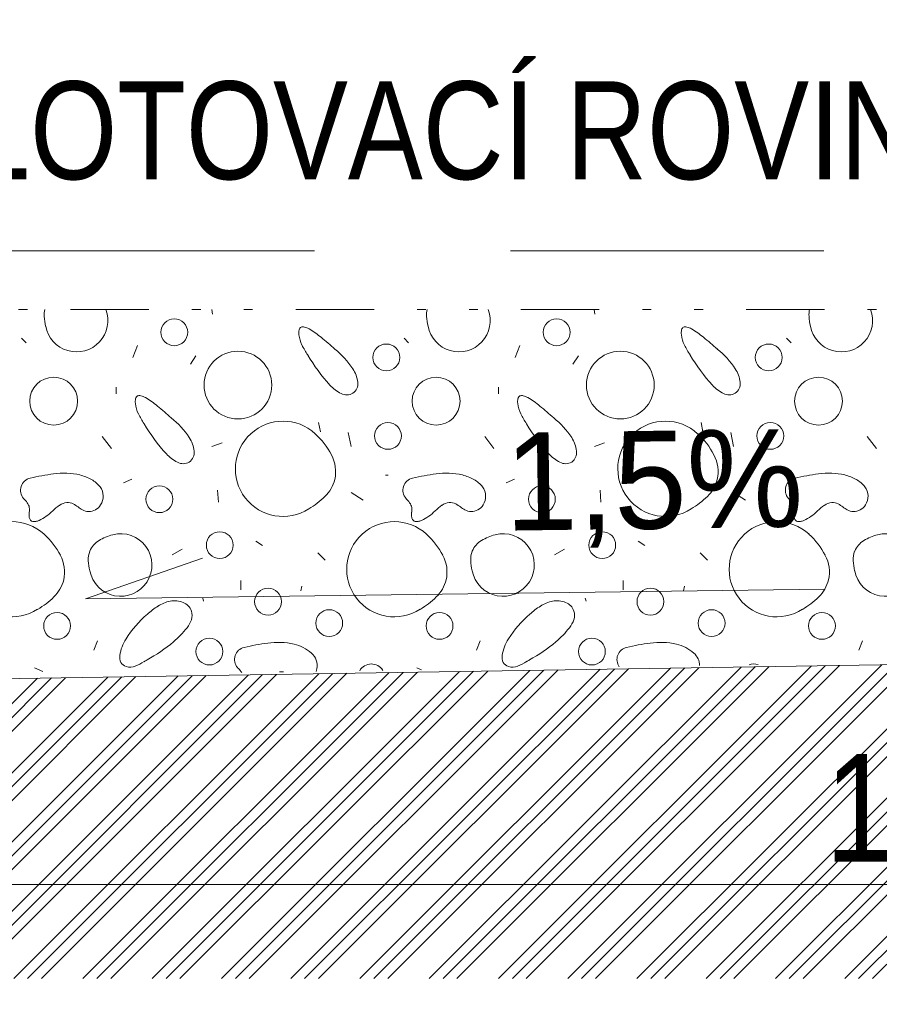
# Model space of a CAD drawing. Header units: millimetres. Extents: x -479461597 to -478645968, y -1101060132 to -1100898045.
# Tile 129 of 145: x -478683611 to -478681416, y -1101048425 to -1101045910. Entities that reach past the tile are written whole.
import ezdxf
from ezdxf.enums import TextEntityAlignment as Align

# ---------------------------------------------------------------- set-up
doc = ezdxf.new("R2010")
doc.units = ezdxf.units.MM
doc.header["$MEASUREMENT"] = 0
for name, pattern in [('Wipeout_Contour', [1000, 0, -1000]), ('Čerchovaná se dvěma tečkami', [575, 200, -110, 22.5, -110, 22.5, -110]), ('Čárkovaná L', [1300, 800, -500])]:
    doc.linetypes.add(name, pattern=pattern)
for name, color, linetype, lineweight, true_color in [('2D prvky - značky_Pero_č.__4', 7, 'Continuous', 13, 0x1a4f6e), ('Bourané_2D prvky - vyplně_Pero_č.__40', 7, 'Continuous', 13, 0xc9ca94), ('Bourané_Konstrukce - základy výkop_Pero_č.__109', 7, 'Continuous', 13, 0x6da3d7), ('Bourané_Kóty - SP_Pero_č.__25', 7, 'Continuous', 13, 0x1a4f6e), ('Bourané_Kóty - SP_Pero_č.__45', 7, 'Continuous', 13, 0x1a4f6e), ('Bourané_Kóty - SP_Pero_č.__85', 7, 'Continuous', 13, 0x1a4f6e), ('Kóty - SP_Pero_č.__25', 7, 'Continuous', 13, 0x1a4f6e), ('Kóty - SP_Pero_č.__45', 7, 'Continuous', 13, 0x1a4f6e), ('Kóty - SP_Pero_č.__85', 7, 'Continuous', 13, 0x1a4f6e), ('Situace - terén HTU_Pero_č.__186', 7, 'Continuous', 20, 0x7b0011)]:
    doc.layers.add(name, color=color, linetype=linetype, lineweight=lineweight, true_color=true_color)
doc.layers.add('Anotace - SP_Pero_č.__2', color=7, linetype='Continuous', lineweight=20)
doc.layers.add('Konstrukce - základy podsyp_Pero_č.__96', color=124, linetype='Continuous', lineweight=13)
for name, color, linetype in [('Bourané_2D prvky - vyplně', 7, 'Continuous'), ('Bourané_Kóty - SP', 7, 'Continuous'), ('Kóty - SP', 7, 'Continuous')]:
    doc.layers.add(name, color=color, linetype=linetype)
doc.styles.add('GENERATED_STYLE_5', font='txt')
doc.styles.add('GENERATED_STYLE_6', font='txt')
doc.dimstyles.new('GENERATED_STYLE__1', dxfattribs={"dimtxt": 275, "dimasz": 228, "dimexe": 0.18, "dimexo": 400, "dimgap": 0.09, "dimtad": 1, "dimtih": 1, "dimtoh": 1, "dimdec": 0, "dimzin": 0, "dimdsep": 46, "dimtxsty": 'GENERATED_STYLE_5', "dimblk": 'ARROWHEAD_6', "dimblk1": 'ARROWHEAD_6', "dimblk2": 'ARROWHEAD_6', "dimcen": 0.09, "dimclrd": 256, "dimclre": 256, "dimclrt": 256, "dimazin": 0, "dimtfac": 1, "dimtdec": 4, "dimtmove": 0, "dimatfit": 3, "dimfxl": 1, "dimtolj": 1, "dimtzin": 0, "dimarcsym": 0})
doc.dimstyles.new('GENERATED_STYLE__6', dxfattribs={"dimtxt": 275, "dimasz": 261.25, "dimexe": 0.18, "dimexo": 400, "dimgap": 0.09, "dimtad": 1, "dimtih": 1, "dimtoh": 1, "dimdec": 0, "dimzin": 0, "dimdsep": 46, "dimtxsty": 'GENERATED_STYLE_5', "dimblk": 'ARROWHEAD_6', "dimblk1": 'ARROWHEAD_6', "dimblk2": 'ARROWHEAD_6', "dimcen": 0.09, "dimclrd": 256, "dimclre": 256, "dimclrt": 256, "dimazin": 0, "dimtfac": 1, "dimtdec": 4, "dimtmove": 0, "dimatfit": 3, "dimfxl": 1, "dimtolj": 1, "dimtzin": 0, "dimarcsym": 0})

# ---------------------------------------------------------------- blocks, each defined once
blk = doc.blocks.new('*X179', base_point=(-478662657.7, -1101046200.7))
at = {"layer": 'Bourané_2D prvky - vyplně_Pero_č.__40', "color": 9, "linetype": 'Continuous', "lineweight": 13, "true_color": 0xc9ca94}
for p, q in [((-478683118.7, -1101046662.5), (-478683120.1, -1101046650.7)), ((-478682142.3, -1101046662.5), (-478682143.8, -1101046650.7)), ((-478683605.8, -1101046723.3), (-478683593.9, -1101046735.2)), ((-478683309.7, -1101046742.3), (-478683321.5, -1101046773.1)), ((-478682629.4, -1101046723.3), (-478682617.6, -1101046735.2)), ((-478682333.4, -1101046742.3), (-478682345.2, -1101046773.1)), ((-478681653.1, -1101046723.3), (-478681641.3, -1101046735.2)), ((-478683174.7, -1101046789.6), (-478683160.5, -1101046768.3)), ((-478682198.4, -1101046789.6), (-478682184.1, -1101046768.3)), ((-478683364.2, -1101046848.9), (-478683364.2, -1101046865.4)), ((-478682387.8, -1101046848.9), (-478682387.8, -1101046865.4)), ((-478682847.3, -1101046938.9), (-478682842.6, -1101046962.6)), ((-478681871, -1101046938.9), (-478681866.3, -1101046962.6)), ((-478682771.6, -1101046964.9), (-478682764.4, -1101047000.4)), ((-478681795.2, -1101046964.9), (-478681788.1, -1101047000.4)), ((-478683376, -1101047005.2), (-478683399.7, -1101046974.4)), ((-478683093.7, -1101046991), (-478683119.7, -1101047000.4)), ((-478682399.7, -1101047005.2), (-478682423.4, -1101046974.4)), ((-478682117.4, -1101046991), (-478682143.4, -1101047000.4)), ((-478681423.4, -1101047005.2), (-478681447, -1101046974.4)), ((-478683345.2, -1101047092.8), (-478683323.9, -1101047083.4)), ((-478682676.8, -1101047073.9), (-478682669.7, -1101047073.9)), ((-478682368.9, -1101047092.8), (-478682347.6, -1101047083.4)), ((-478681700.5, -1101047073.9), (-478681693.4, -1101047073.9)), ((-478683105.3, -1101047111.5), (-478683102.9, -1101047142.3)), ((-478682764.7, -1101047118.2), (-478682734, -1101047137.2)), ((-478682129, -1101047111.5), (-478682126.6, -1101047142.3)), ((-478681788.4, -1101047118.2), (-478681757.6, -1101047137.2)), ((-478683007.7, -1101047242.5), (-478682991, -1101047253.3)), ((-478682031.4, -1101047242.5), (-478682014.7, -1101047253.3)), ((-478683195.6, -1101047262.9), (-478683221.6, -1101047277.1)), ((-478682849.7, -1101047272), (-478682830.8, -1101047290.9)), ((-478682219.3, -1101047262.9), (-478682245.3, -1101047277.1)), ((-478681873.4, -1101047272), (-478681854.4, -1101047290.9)), ((-478683046.3, -1101047366.7), (-478683046.3, -1101047343)), ((-478682070, -1101047366.7), (-478682070, -1101047343)), ((-478682892.4, -1101047369.1), (-478682890, -1101047357.2)), ((-478681916, -1101047369.1), (-478681913.7, -1101047357.2)), ((-478683141.1, -1101047395.1), (-478683143.4, -1101047388)), ((-478682164.7, -1101047395.1), (-478682167.1, -1101047388)), ((-478683411.5, -1101047497), (-478683421, -1101047520.7)), ((-478682435.2, -1101047497), (-478682444.7, -1101047520.7)), ((-478681458.9, -1101047497), (-478681468.4, -1101047520.7)), ((-478683572.6, -1101047565.7), (-478683551.3, -1101047575.1)), ((-478682596.3, -1101047565.7), (-478682585.1, -1101047570.6))]:
    blk.add_line(p, q, dxfattribs=at)
for centre, radius in [((-478683216, -1101046708.4), 34.3), ((-478682239.7, -1101046708.4), 34.3), ((-478682674.6, -1101046772.8), 34.3), ((-478681698.3, -1101046772.8), 34.3), ((-478683053.5, -1101046843.4), 86.5), ((-478682077.2, -1101046843.4), 86.5), ((-478683523.8, -1101046884.4), 61.2), ((-478682547.5, -1101046884.4), 61.2), ((-478681571.2, -1101046884.4), 61.2), ((-478682670.5, -1101046973.2), 34.3), ((-478681694.1, -1101046973.2), 34.3), ((-478683253.8, -1101047134.9), 34.3), ((-478682277.5, -1101047134.9), 34.3), ((-478683099.7, -1101047252.3), 34.3), ((-478682123.4, -1101047252.3), 34.3), ((-478682976.5, -1101047396.6), 34.3), ((-478682000.2, -1101047396.6), 34.3), ((-478683515, -1101047458.5), 34.3), ((-478682820.4, -1101047451.5), 34.3), ((-478682538.7, -1101047458.5), 34.3), ((-478681844.1, -1101047451.5), 34.3), ((-478681562.4, -1101047458.5), 34.3), ((-478683126.2, -1101047524), 34.3), ((-478682149.8, -1101047524), 34.3)]:
    blk.add_circle(centre, radius, dxfattribs=at)
for centre, radius, start, end in [((-478683487.7, -1101046664.4), 60.4, 166.8265, 183.2347), ((-478683408.3, -1101046660), 140, 183.2095, 193.7302), ((-478683465.6, -1101046678.7), 79.9, 190.4282, 20.57), ((-478682511.4, -1101046664.4), 60.4, 166.8265, 183.2347), ((-478682431.9, -1101046660), 140, 183.2095, 193.7302), ((-478682489.3, -1101046678.7), 79.9, 190.4282, 20.57), ((-478681535.1, -1101046664.4), 60.4, 166.8265, 183.2347), ((-478681455.6, -1101046660), 140, 183.2095, 193.7302), ((-478681513, -1101046678.7), 79.9, 190.4282, 20.57), ((-478682888, -1101046704.4), 9.77, 91.5878, 115.1953), ((-478682887.7, -1101046712.5), 17.9, 76.2622, 91.634), ((-478681911.7, -1101046704.4), 9.77, 91.5878, 115.1953), ((-478681911.4, -1101046712.5), 17.9, 76.2622, 91.634), ((-478682862.8, -1101046710.1), 35.1, 166.9916, 187.7906), ((-478682818, -1101046705.9), 80.1, 186.4296, 206.157), ((-478682884.9, -1101046705.3), 12.4, 144.5812, 165.7924), ((-478682888.5, -1101046702.9), 8.15, 116.4425, 143.7464), ((-478682895.3, -1101046740.9), 47.3, 60.0923, 75.5611), ((-478682972.9, -1101046877), 203.9, 49.777, 60.2392), ((-478681886.5, -1101046710.1), 35.1, 166.9916, 187.7906), ((-478681841.7, -1101046705.9), 80.1, 186.4296, 206.157), ((-478681908.6, -1101046705.3), 12.4, 144.5812, 165.7924), ((-478681912.2, -1101046702.9), 8.15, 116.4425, 143.7464), ((-478681919, -1101046740.9), 47.3, 60.0923, 75.5611), ((-478681996.6, -1101046877), 203.9, 49.777, 60.2392), ((-478682683.6, -1101046639.1), 230.1, 206.3304, 213.6244), ((-478683428.5, -1101047442.6), 930.2, 47.9748, 50.8493), ((-478681707.3, -1101046639.1), 230.1, 206.3304, 213.6244), ((-478682452.2, -1101047442.6), 930.2, 47.9748, 50.8493), ((-478682486.8, -1101046538.6), 450.4, 210.4057, 222.5965), ((-478682947, -1101046927.1), 225.2, 33.8343, 51.1866), ((-478681510.4, -1101046538.6), 450.4, 210.4057, 222.5965), ((-478681970.7, -1101046927.1), 225.2, 33.8343, 51.1866), ((-478682826.9, -1101046845.2), 79.8, 6.3813, 32.9796), ((-478681850.5, -1101046845.2), 79.8, 6.3813, 32.9796), ((-478682745, -1101046776.5), 99.3, 222.3712, 243.0633), ((-478682777.3, -1101046839.9), 30, 305.4921, 6.9034), ((-478681768.6, -1101046776.5), 99.3, 222.3712, 243.0633), ((-478681801, -1101046839.9), 30, 305.4921, 6.9034), ((-478683305.7, -1101046880), 9.77, 91.5878, 115.1953), ((-478683305.4, -1101046888.1), 17.9, 76.2622, 91.634), ((-478683313, -1101046916.5), 47.3, 60.0923, 75.5611), ((-478682775.6, -1101046837.4), 31.2, 242.6052, 300.2402), ((-478682329.4, -1101046880), 9.77, 91.5878, 115.1953), ((-478682329.1, -1101046888.1), 17.9, 76.2622, 91.634), ((-478682336.7, -1101046916.5), 47.3, 60.0923, 75.5611), ((-478681799.3, -1101046837.4), 31.2, 242.6052, 300.2402), ((-478683280.5, -1101046885.7), 35.1, 166.9916, 187.7906), ((-478683235.7, -1101046881.5), 80.1, 186.4296, 206.157), ((-478683302.6, -1101046880.9), 12.4, 144.5812, 165.7924), ((-478683306.2, -1101046878.5), 8.15, 116.4425, 143.7464), ((-478683390.6, -1101047052.5), 203.9, 49.777, 60.2392), ((-478682304.2, -1101046885.7), 35.1, 166.9916, 187.7906), ((-478682259.4, -1101046881.5), 80.1, 186.4296, 206.157), ((-478682326.3, -1101046880.9), 12.4, 144.5812, 165.7924), ((-478682329.9, -1101046878.5), 8.15, 116.4425, 143.7464), ((-478682414.3, -1101047052.5), 203.9, 49.777, 60.2392), ((-478683101.3, -1101046814.7), 230.1, 206.3304, 213.6244), ((-478683846.2, -1101047618.2), 930.2, 47.9748, 50.8493), ((-478682125, -1101046814.7), 230.1, 206.3304, 213.6244), ((-478682869.9, -1101047618.2), 930.2, 47.9748, 50.8493), ((-478682904.5, -1101046714.2), 450.4, 210.4057, 222.5965), ((-478683364.7, -1101047102.7), 225.2, 33.8343, 51.1866), ((-478682938.3, -1101047057.2), 121.6, 47.4454, 302.6151), ((-478681928.1, -1101046714.2), 450.4, 210.4057, 222.5965), ((-478682388.4, -1101047102.7), 225.2, 33.8343, 51.1866), ((-478681962, -1101047057.2), 121.6, 47.4454, 302.6151), ((-478682992.5, -1101047115.2), 201, 27.7394, 47.2569), ((-478682016.1, -1101047115.2), 201, 27.7394, 47.2569), ((-478683244.6, -1101047020.8), 79.8, 6.3813, 32.9796), ((-478682268.2, -1101047020.8), 79.8, 6.3813, 32.9796), ((-478683162.7, -1101046952.1), 99.3, 222.3712, 243.0633), ((-478683195, -1101047015.5), 30, 305.4921, 6.9034), ((-478682896.4, -1101047064.9), 92.5, 347.7666, 27.8507), ((-478682186.3, -1101046952.1), 99.3, 222.3712, 243.0633), ((-478682218.7, -1101047015.5), 30, 305.4921, 6.9034), ((-478681920.1, -1101047064.9), 92.5, 347.7666, 27.8507), ((-478683193.3, -1101047013), 31.2, 242.6052, 300.2402), ((-478682217, -1101047013), 31.2, 242.6052, 300.2402), ((-478683468.9, -1101047544), 476.8, 96.6259, 103.9434), ((-478683497.4, -1101047249.4), 181.1, 76.9848, 98.4191), ((-478682492.5, -1101047544), 476.8, 96.6259, 103.9434), ((-478682521.1, -1101047249.4), 181.1, 76.9848, 98.4191), ((-478681516.2, -1101047544), 476.8, 96.6259, 103.9434), ((-478681544.7, -1101047249.4), 181.1, 76.9848, 98.4191), ((-478683577, -1101047112), 31.5, 102.3324, 221.6658), ((-478683485.8, -1101047188.6), 119.2, 60.5831, 75.8236), ((-478683460.5, -1101047146.2), 69.8, 37.6475, 61.5974), ((-478682899, -1101047059.5), 96.3, 314.7779, 344.9961), ((-478682600.7, -1101047112), 31.5, 102.3324, 221.6658), ((-478682509.5, -1101047188.6), 119.2, 60.5831, 75.8236), ((-478682484.1, -1101047146.2), 69.8, 37.6475, 61.5974), ((-478681922.7, -1101047059.5), 96.3, 314.7779, 344.9961), ((-478681624.4, -1101047112), 31.5, 102.3324, 221.6658), ((-478681533.2, -1101047188.6), 119.2, 60.5831, 75.8236), ((-478681507.8, -1101047146.2), 69.8, 37.6475, 61.5974), ((-478683437.8, -1101047127.3), 40.4, 327.0376, 36.1209), ((-478682461.5, -1101047127.3), 40.4, 327.0376, 36.1209), ((-478681485.2, -1101047127.3), 40.4, 327.0376, 36.1209), ((-478683666.9, -1101047199.4), 93.8, 36.3442, 45.0506), ((-478683615.4, -1101047161.3), 29.8, 9.2485, 36.0448), ((-478683485.7, -1101047182.6), 39.5, 96.3875, 125.8548), ((-478683488.4, -1101047174.8), 31.5, 62.2902, 93.1672), ((-478683517.1, -1101047227.8), 91.8, 52.6959, 61.7729), ((-478682972.2, -1101046985.9), 200.1, 299.8029, 314.8134), ((-478682690.6, -1101047199.4), 93.8, 36.3442, 45.0506), ((-478682639.1, -1101047161.3), 29.8, 9.2485, 36.0448), ((-478682509.4, -1101047182.6), 39.5, 96.3875, 125.8548), ((-478682512.1, -1101047174.8), 31.5, 62.2902, 93.1672), ((-478682540.8, -1101047227.8), 91.8, 52.6959, 61.7729), ((-478681995.9, -1101046985.9), 200.1, 299.8029, 314.8134), ((-478681714.2, -1101047199.4), 93.8, 36.3442, 45.0506), ((-478681662.7, -1101047161.3), 29.8, 9.2485, 36.0448), ((-478681533.1, -1101047182.6), 39.5, 96.3875, 125.8548), ((-478681535.7, -1101047174.8), 31.5, 62.2902, 93.1672), ((-478681564.5, -1101047227.8), 91.8, 52.6959, 61.7729), ((-478683541.5, -1101047174.4), 45.1, 172.1101, 189.0874), ((-478683637.4, -1101047161.7), 51.7, 352.8034, 5.8388), ((-478683616.2, -1101047073.5), 128.1, 295.4669, 314.5735), ((-478683418.3, -1101047279.1), 157.3, 125.1766, 133.3696), ((-478683399.6, -1101047072.6), 102.9, 232.9934, 240.456), ((-478683433, -1101047131.1), 35.6, 240.8322, 267.0065), ((-478683434.5, -1101047130.8), 35.8, 269.5174, 328.7918), ((-478682565.2, -1101047174.4), 45.1, 172.1101, 189.0874), ((-478682661.1, -1101047161.7), 51.7, 352.8034, 5.8388), ((-478682639.9, -1101047073.5), 128.1, 295.4669, 314.5735), ((-478682441.9, -1101047279.1), 157.3, 125.1766, 133.3696), ((-478682423.2, -1101047072.6), 102.9, 232.9934, 240.456), ((-478682456.6, -1101047131.1), 35.6, 240.8322, 267.0065), ((-478682458.2, -1101047130.8), 35.8, 269.5174, 328.7918), ((-478681588.8, -1101047174.4), 45.1, 172.1101, 189.0874), ((-478681684.8, -1101047161.7), 51.7, 352.8034, 5.8388), ((-478681663.6, -1101047073.5), 128.1, 295.4669, 314.5735), ((-478681465.6, -1101047279.1), 157.3, 125.1766, 133.3696), ((-478681446.9, -1101047072.6), 102.9, 232.9934, 240.456), ((-478681480.3, -1101047131.1), 35.6, 240.8322, 267.0065), ((-478681481.9, -1101047130.8), 35.8, 269.5174, 328.7918), ((-478683630.4, -1101047313.8), 121.6, 47.4454, 302.6151), ((-478683571.1, -1101047178.9), 15.1, 189.971, 219.9454), ((-478683574.8, -1101047181.3), 10.8, 222.4728, 257.5463), ((-478683573.4, -1101047173.7), 18.5, 258.5237, 281.5295), ((-478683577.3, -1101047152.1), 40.5, 280.7953, 293.5363), ((-478682654.1, -1101047313.8), 121.6, 47.4454, 302.6151), ((-478682594.8, -1101047178.9), 15.1, 189.971, 219.9454), ((-478682598.4, -1101047181.3), 10.8, 222.4728, 257.5463), ((-478682597.1, -1101047173.7), 18.5, 258.5237, 281.5295), ((-478682601, -1101047152.1), 40.5, 280.7953, 293.5363), ((-478681677.7, -1101047313.8), 121.6, 47.4454, 302.6151), ((-478681618.5, -1101047178.9), 15.1, 189.971, 219.9454), ((-478681622.1, -1101047181.3), 10.8, 222.4728, 257.5463), ((-478681620.8, -1101047173.7), 18.5, 258.5237, 281.5295), ((-478681624.6, -1101047152.1), 40.5, 280.7953, 293.5363), ((-478683352.9, -1101047303), 79.9, 190.4282, 104.6294), ((-478682376.6, -1101047303), 79.9, 190.4282, 104.6294), ((-478681400.3, -1101047303), 79.9, 190.4282, 104.6294), ((-478683684.5, -1101047371.8), 201, 27.7394, 47.2569), ((-478683378.4, -1101047290.4), 57.9, 120.7918, 156.6671), ((-478683335.9, -1101047361.1), 140.5, 105.3821, 120.9077), ((-478682708.2, -1101047371.8), 201, 27.7394, 47.2569), ((-478682402, -1101047290.4), 57.9, 120.7918, 156.6671), ((-478682359.6, -1101047361.1), 140.5, 105.3821, 120.9077), ((-478681731.9, -1101047371.8), 201, 27.7394, 47.2569), ((-478681425.7, -1101047290.4), 57.9, 120.7918, 156.6671), ((-478681383.2, -1101047361.1), 140.5, 105.3821, 120.9077), ((-478683375.1, -1101047288.7), 60.4, 159.3574, 183.2347), ((-478682398.7, -1101047288.7), 60.4, 159.3574, 183.2347), ((-478681422.4, -1101047288.7), 60.4, 159.3574, 183.2347), ((-478683588.5, -1101047321.5), 92.5, 347.7666, 27.8507), ((-478683295.6, -1101047284.3), 140, 183.2095, 193.7302), ((-478682612.1, -1101047321.5), 92.5, 347.7666, 27.8507), ((-478682319.3, -1101047284.3), 140, 183.2095, 193.7302), ((-478681635.8, -1101047321.5), 92.5, 347.7666, 27.8507), ((-478681342.9, -1101047284.3), 140, 183.2095, 193.7302), ((-478683591.1, -1101047316.2), 96.3, 314.7779, 344.9961), ((-478682614.8, -1101047316.2), 96.3, 314.7779, 344.9961), ((-478681638.5, -1101047316.2), 96.3, 314.7779, 344.9961), ((-478683664.3, -1101047242.6), 200.1, 299.8029, 314.8134), ((-478683210.5, -1101047480.5), 86.5, 100.496, 122.8825), ((-478683215.2, -1101047454.9), 60.4, 68.6646, 100.5486), ((-478683206.4, -1101047432.6), 36.5, 19.3509, 68.7902), ((-478682688, -1101047242.6), 200.1, 299.8029, 314.8134), ((-478682234.2, -1101047480.5), 86.5, 100.496, 122.8825), ((-478682238.9, -1101047454.9), 60.4, 68.6646, 100.5486), ((-478682230.1, -1101047432.6), 36.5, 19.3509, 68.7902), ((-478681711.7, -1101047242.6), 200.1, 299.8029, 314.8134), ((-478683145.1, -1101047581.9), 207.1, 122.8427, 132.3696), ((-478683206.6, -1101047431.4), 36.2, 341.8983, 17.4009), ((-478682168.8, -1101047581.9), 207.1, 122.8427, 132.3696), ((-478682230.3, -1101047431.4), 36.2, 341.8983, 17.4009), ((-478683118.2, -1101047628), 259.5, 129.9016, 148.2696), ((-478683237.2, -1101047420.4), 68.8, 321.4678, 341.1053), ((-478682141.9, -1101047628), 259.5, 129.9016, 148.2696), ((-478682260.9, -1101047420.4), 68.8, 321.4678, 341.1053), ((-478683380.3, -1101047308.6), 250.4, 310.4067, 321.8671), ((-478682404, -1101047308.6), 250.4, 310.4067, 321.8671), ((-478683248.5, -1101047549.8), 107.6, 147.1941, 171.5945), ((-478683481, -1101047188.4), 407.2, 298.7034, 310.2276), ((-478682272.2, -1101047549.8), 107.6, 147.1941, 171.5945), ((-478682504.7, -1101047188.4), 407.2, 298.7034, 310.2276), ((-478683030.6, -1101047544.3), 31.5, 102.3324, 221.6658), ((-478682922.4, -1101047976.3), 476.8, 96.6259, 103.9434), ((-478682950.9, -1101047681.7), 181.1, 76.9848, 98.4191), ((-478682932.6, -1101047604), 101.2, 48.7194, 77.2156), ((-478682054.3, -1101047544.3), 31.5, 102.3324, 216.2564), ((-478681946.1, -1101047976.3), 476.8, 96.6259, 103.9434), ((-478681974.6, -1101047681.7), 181.1, 76.9848, 98.4191), ((-478681956.2, -1101047604), 101.2, 48.7194, 77.2156), ((-478683323.7, -1101047538.7), 31.5, 171.5409, 204.3302), ((-478683363.2, -1101047437.9), 132.1, 291.1304, 302.0672), ((-478681800.5, -1101050121.3), 2973.1, 119.9631, 120.1316), ((-478682893.5, -1101047560.2), 42.5, 349.4857, 49.2414), ((-478682347.4, -1101047538.7), 31.5, 171.5409, 204.3302), ((-478682386.9, -1101047437.9), 132.1, 291.1304, 302.0672), ((-478680824.2, -1101050121.3), 2973.1, 119.9631, 120.1316), ((-478681917.2, -1101047560.2), 42.5, 0.4642, 49.2414), ((-478683333, -1101047541.1), 22.1, 208.5693, 254.5479), ((-478683329.1, -1101047526.2), 37.6, 254.8791, 291.2132), ((-478683124, -1101047634.9), 98.6, 36.9902, 44.9083), ((-478682889.7, -1101047560.6), 38.7, 338.5709, 349.044), ((-478682712.8, -1101047590), 34.3, 31.4176, 150.3238), ((-478682356.7, -1101047541.1), 22.1, 208.5693, 254.5479), ((-478682352.8, -1101047526.2), 37.6, 254.8791, 291.2132), ((-478681736.4, -1101047590), 34.3, 71.0351, 110.7063), ((-478683069.9, -1101047594), 30.8, 32.2196, 36.8436), ((-478682939.3, -1101047614.9), 39.5, 96.3875, 101.1218), ((-478682941.9, -1101047607.1), 31.5, 80.9318, 93.1672)]:
    blk.add_arc(centre, radius, start, end, dxfattribs=at)
blk = doc.blocks.new('výplň_4_6', base_point=(-478662657.7, -1101046200.7))
at = {"color": 254, "linetype": 'Wipeout_Contour', "lineweight": 0, "ltscale": 24011978990.64953}
blk.add_wipeout([(-478688055.8, -1101047000.7), (-478688055.8, -1101047050.7), (-478687945.3, -1101047050.7), (-478687748.9, -1101047247), (-478687712.7, -1101047354.7), (-478691005.8, -1101047375.5), (-478691005.8, -1101047426.3), (-478687663.7, -1101047528.4), (-478687575.4, -1101047849.4), (-478687316.7, -1101047849.4), (-478687241.1, -1101047641.4), (-478674683, -1101047450.5), (-478661207.3, -1101047585.3), (-478661104.7, -1101047958.3), (-478660810.4, -1101047958.3), (-478660705.3, -1101047576), (-478659572, -1101047564.7), (-478659555.2, -1101046721.3), (-478660657.8, -1101046650.7), (-478688055.8, -1101046650.7)], dxfattribs=at).dxf.layer = 'Bourané_2D prvky - vyplně'
at = {"layer": 'Bourané_2D prvky - vyplně_Pero_č.__40', "color": 9, "linetype": 'Continuous', "lineweight": 13, "true_color": 0xc9ca94}
blk.add_blockref('*X179', (-478662657.7, -1101046200.7), dxfattribs=at)
blk = doc.blocks.new('*D210', base_point=(-478662657.7, -1101046200.7))
at = {"layer": 'Bourané_Kóty - SP_Pero_č.__45', "color": 146, "linetype": 'Continuous', "lineweight": 13, "true_color": 0x1a4f6e}
for p, q in [((-478687320, -1101047982), (-478687595, -1101048257)), ((-478674545.5, -1101047982), (-478674820.5, -1101048257))]:
    blk.add_line(p, q, dxfattribs=at)
at = {"layer": 'Bourané_Kóty - SP_Pero_č.__85', "color": 146, "linetype": 'Continuous', "lineweight": 13, "true_color": 0x1a4f6e}
for p, q in [((-478687457.5, -1101048377.3), (-478687457.5, -1101047719.5)), ((-478674683, -1101048377.3), (-478674683, -1101047719.5)), ((-478687663.8, -1101048119.5), (-478687457.5, -1101048119.5)), ((-478687457.5, -1101048119.5), (-478674683, -1101048119.5))]:
    blk.add_line(p, q, dxfattribs=at)
at = {"layer": 'Bourané_Kóty - SP_Pero_č.__25', "color": 146, "lineweight": 13, "true_color": 0x1a4f6e, "insert": (-478681554.3, -1101048064.5), "char_height": 275, "attachment_point": 7, "style": 'GENERATED_STYLE_5'}
blk.add_mtext('\\A1;{\\pql;\\fArial Narrow|b0|i0|c238|p34;12\xa0775}', dxfattribs=at)
blk = doc.blocks.new('ARROWHEAD_6')
at = {"color": 0, "linetype": 'Continuous', "lineweight": 0}
for p, q in [((-0.5, -0.5), (0.5, 0.5)), ((0, 0), (-1, 0))]:
    blk.add_line(p, q, dxfattribs=at)
blk = doc.blocks.new('*D217', base_point=(-478662657.7, -1101046200.7))
at = {"layer": 'Kóty - SP_Pero_č.__45', "color": 146, "linetype": 'Continuous', "lineweight": 13, "true_color": 0x1a4f6e}
for p, q in [((-478690037.8, -1101049220.5), (-478690277.8, -1101049460.5)), ((-478674563, -1101049220.5), (-478674803, -1101049460.5))]:
    blk.add_line(p, q, dxfattribs=at)
at = {"layer": 'Kóty - SP_Pero_č.__85', "color": 146, "linetype": 'Continuous', "lineweight": 13, "true_color": 0x1a4f6e}
for p, q in [((-478690157.8, -1101049565.5), (-478690157.8, -1101048940.5)), ((-478674683, -1101049565.5), (-478674683, -1101048940.5)), ((-478690337.8, -1101049340.5), (-478690157.8, -1101049340.5)), ((-478690157.8, -1101049340.5), (-478674683, -1101049340.5))]:
    blk.add_line(p, q, dxfattribs=at)
at = {"layer": 'Kóty - SP_Pero_č.__25', "color": 146, "lineweight": 13, "true_color": 0x1a4f6e, "insert": (-478682904.4, -1101049285.5), "char_height": 275, "attachment_point": 7, "style": 'GENERATED_STYLE_5'}
blk.add_mtext('\\A1;{\\pql;\\fArial Narrow|b0|i0|c238|p34;15\xa0475}', dxfattribs=at)
blk = doc.blocks.new('Symbol rampy 23[33]_6', base_point=(-478681556.3, -1101047364.5))
at = {"layer": '2D prvky - značky_Pero_č.__4', "color": 146, "linetype": 'Continuous', "lineweight": 13, "true_color": 0x1a4f6e}
for p in [(-478683144.1, -1101047285.4), (-478681556.3, -1101047364.5)]:
    blk.add_line(p, (-478683442.8, -1101047389.4), dxfattribs=at)
at = {"layer": '2D prvky - značky_Pero_č.__4', "color": 146, "lineweight": 13, "true_color": 0x1a4f6e, "style": 'GENERATED_STYLE_6'}
blk.add_attdef('txt', text='', height=250, rotation=0.755, dxfattribs=at).set_placement((-478681608, -1101047280.2), align=Align.BOTTOM_RIGHT)

msp = doc.modelspace()

# ---------------------------------------------------------------- block references
at = {"layer": 'Bourané_2D prvky - vyplně_Pero_č.__40', "color": 9, "linetype": 'Continuous', "lineweight": 13, "true_color": 0xc9ca94}
msp.add_blockref('výplň_4_6', (-478662657.7, -1101046200.7), dxfattribs=at)

# ---------------------------------------------------------------- next in the draw order: wipeouts: each hides what was drawn before it
at = {"color": 254, "linetype": 'Wipeout_Contour', "lineweight": 0, "ltscale": 21610787350.26364}
msp.add_wipeout([(-478691916.3, -1101043989.3), (-478691978.8, -1101043989.3), (-478691978.5, -1101048360.2), (-478659567.8, -1101048357.9), (-478659567.8, -1101047564.7), (-478660705.3, -1101047576), (-478660810.4, -1101047958.3), (-478661104.7, -1101047958.3), (-478661207.3, -1101047585.3), (-478674683, -1101047450.5), (-478687243.9, -1101047650.9), (-478687299, -1101047859.2), (-478687593.3, -1101047859.2), (-478687684.4, -1101047527.8), (-478691005.8, -1101047426.3), (-478691005.8, -1101047200.7), (-478691555.8, -1101047200.7), (-478691555.8, -1101044504.1)], dxfattribs=at).dxf.layer = 'Bourané_2D prvky - vyplně'

# ---------------------------------------------------------------- next in the draw order: hatches: boundary and pattern name
at = {"layer": 'Bourané_2D prvky - vyplně_Pero_č.__40', "linetype": 'Continuous', "lineweight": 13, "true_color": 0xc9ca94}
h = msp.add_hatch(dxfattribs=at)
h.set_pattern_fill('Zemina___původní_0006', color=9, style=0, pattern_type=2)
h.set_pattern_definition([(45, (-478662657.75, -1101046200.66), (-88.38835, 88.38835), []), (45, (-478662675.42, -1101046182.98), (-88.38835, 88.38835), []), (45, (-478662693.1, -1101046165.3), (-88.38835, 88.38835), [])])
h.paths.add_polyline_path([(-478691916.3, -1101043989.3), (-478691978.8, -1101043989.3), (-478691978.5, -1101048360.2), (-478659567.8, -1101048357.9), (-478659567.8, -1101047564.7), (-478660705.3, -1101047576), (-478660810.4, -1101047958.3), (-478661104.7, -1101047958.3), (-478661207.3, -1101047585.3), (-478674683, -1101047450.5), (-478687243.9, -1101047650.9), (-478687299, -1101047859.2), (-478687593.3, -1101047859.2), (-478687684.4, -1101047527.8), (-478691005.8, -1101047426.3), (-478691005.8, -1101047200.7), (-478691555.8, -1101047200.7), (-478691555.8, -1101044504.1)])

# ---------------------------------------------------------------- next in the draw order: linework, layer by layer
at = {"layer": 'Bourané_Konstrukce - základy výkop_Pero_č.__109', "color": 153, "linetype": 'Continuous', "lineweight": 13, "true_color": 0x6da3d7}
msp.add_line((-478687243.9, -1101047650.9), (-478674683, -1101047450.5), dxfattribs=at)
msp.add_line((-478687243.9, -1101047650.9), (-478674683, -1101047450.5), dxfattribs=at)
msp.add_line((-478687243.9, -1101047650.9), (-478674683, -1101047450.5), dxfattribs=at)
at = {"layer": 'Konstrukce - základy podsyp_Pero_č.__96', "color": 124, "linetype": 'Čerchovaná se dvěma tečkami', "lineweight": 13}
msp.add_line((-478688655.8, -1101046650.7), (-478660657.8, -1101046650.7), dxfattribs=at)
at = {"layer": 'Situace - terén HTU_Pero_č.__186', "color": 246, "linetype": 'Čárkovaná L', "lineweight": 20, "true_color": 0x7b0011}
msp.add_line((-478690157.8, -1101046500.7), (-478659568.9, -1101046500.7), dxfattribs=at)
msp.add_line((-478690157.8, -1101046500.7), (-478659568.9, -1101046500.7), dxfattribs=at)

# ---------------------------------------------------------------- next in the draw order: block references
at = {"layer": '2D prvky - značky_Pero_č.__4', "color": 146, "linetype": 'Continuous', "lineweight": 13, "true_color": 0x1a4f6e}
msp.add_blockref('Symbol rampy 23[33]_6', (-478681556.3, -1101047364.5), dxfattribs=at).add_auto_attribs({'txt': '1,5%'})

# ---------------------------------------------------------------- next in the draw order: texts
at = {"layer": 'Anotace - SP_Pero_č.__2', "color": 7, "linetype": 'Continuous', "lineweight": 20, "insert": (-478684928.9, -1101046194.3), "char_height": 250, "attachment_point": 4, "style": 'GENERATED_STYLE_5'}
msp.add_mtext('\\A1;{\\pql;\\fArial Narrow|b0|i0|c238|p34;HTU = PILOTOVACÍ ROVINA}', dxfattribs=at)

# ---------------------------------------------------------------- next in the draw order: dimensions: what is measured, and where the dimension line sits
at = {"layer": 'Bourané_Kóty - SP', "color": 146, "linetype": 'Continuous', "lineweight": 13, "true_color": 0x1a4f6e}
dim = msp.add_linear_dim(base=(-478674682.9995, -1101048119.4903), p1=(-478687457.5082, -1101047800.0005), p2=(-478674682.9995, -1101047450.5185), dimstyle='GENERATED_STYLE__6', dxfattribs=at)
dim.commit()
dim.dimension.update_dxf_attribs({"geometry": '*D210', "text_midpoint": (-478680977.0784, -1101047926.9903), "dimtype": 160})
at = {"layer": 'Kóty - SP', "color": 146, "linetype": 'Continuous', "lineweight": 13, "true_color": 0x1a4f6e}
dim = msp.add_linear_dim(base=(-478674683, -1101049340.5), p1=(-478690157.8, -1101046500.7), p2=(-478674683, -1101047450.5), dimstyle='GENERATED_STYLE__1', dxfattribs=at)
dim.commit()
dim.dimension.update_dxf_attribs({"geometry": '*D217', "text_midpoint": (-478682327.2, -1101049148), "dimtype": 160})

doc.saveas('drawing.dxf')
